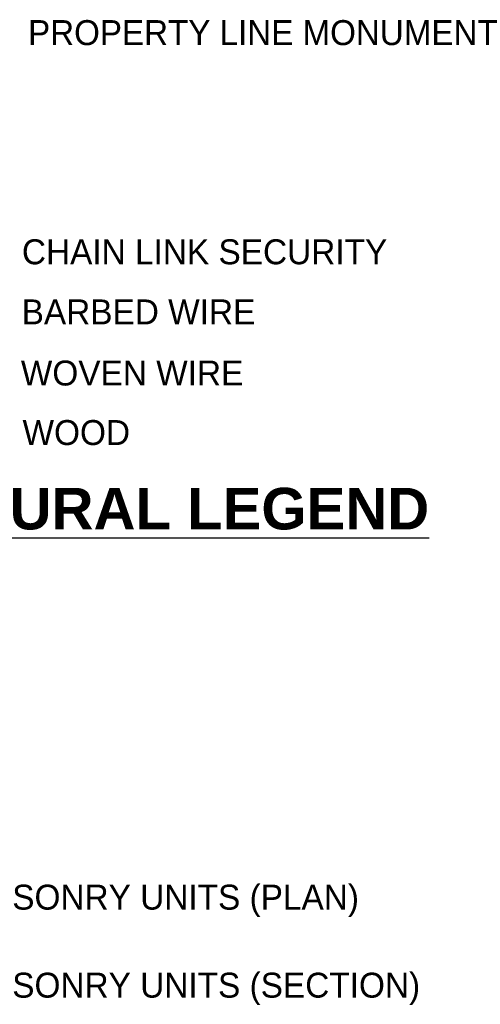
# Paper-space layout 'Layout1' of a CAD drawing. Header units: inches. Extents: x 1.2 to 32.4, y 0.8 to 21.2.
# Tile 6 of 12: x 4.3 to 6.4, y 6 to 10.7. Entities that reach past the tile are written whole.
import ezdxf

# ---------------------------------------------------------------- set-up
doc = ezdxf.new("R2010")
doc.units = ezdxf.units.IN
doc.header["$MEASUREMENT"] = 0
doc.layers.add('cenwoG302 - G-ANNO-TEXT', color=53, linetype='Continuous', lineweight=25)
doc.styles.add('Text', font='txt')
doc.styles.add('Title', font='ARIALBD.TTF')

psp = doc.layouts.get("Layout1")

# ---------------------------------------------------------------- texts
at = {"layer": 'cenwoG302 - G-ANNO-TEXT', "style": 'Text'}
for s, p in [('PROPERTY LINE MONUMENT', (4.3089, 10.5843)), ('CHAIN LINK SECURITY', (4.2799, 9.5469)), ('BARBED WIRE', (4.2787, 9.2625)), ('WOVEN WIRE', (4.2748, 8.9731)), ('WOOD', (4.2828, 8.6914)), ('CONCRETE MASONRY UNITS (PLAN)', (3.067, 6.4924)), ('CONCRETE MASONRY UNITS (SECTION)', (3.067, 6.0758))]:
    psp.add_text(s, height=0.11811, dxfattribs=at).set_placement(p)
at = {"layer": 'cenwoG302 - G-ANNO-TEXT', "insert": (2.6331, 8.4887), "char_height": 0.19685, "width": 3.706974, "attachment_point": 1, "style": 'Title'}
psp.add_mtext('\\LARCHITECTURAL LEGEND', dxfattribs=at)

doc.saveas('drawing.dxf')
